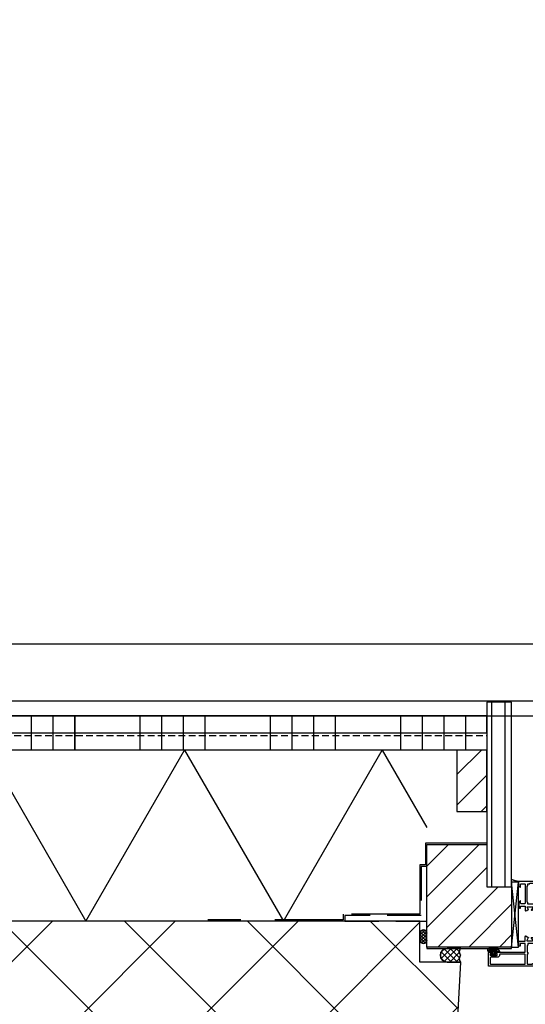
# Model space of a CAD drawing. Header units: millimetres. Extents: x 111285 to 237437, y -9513 to 52045.
# Tile 22 of 117: x 133689 to 134059, y 372 to 1092. Entities that reach past the tile are written whole.
import ezdxf

# ---------------------------------------------------------------- set-up
doc = ezdxf.new("R2010")
doc.units = ezdxf.units.MM
doc.header["$LTSCALE"] = 100
doc.linetypes.add('CENTER', pattern=[50.8, 31.75, -6.35, 6.35, -6.35])
doc.linetypes.add('DASHED', pattern=[0.75, 0.5, -0.25])
doc.layers.get('0').update_dxf_attribs({"color": 252})
for name, color, linetype in [('0-acceering', 252, 'Continuous'), ('0-afwerking', 252, 'Continuous'), ('0-arc-wanden', 252, 'Continuous'), ('0-binnenwanden', 252, 'Continuous'), ('0-BUITENKOZIJNEN', 252, 'Continuous'), ('0-constructie', 252, 'Continuous'), ('0-HOOFDSTRAMIEN', 1, 'CENTER'), ('0-ISOLATIE', 252, 'Continuous'), ('0-METSTU', 252, 'Continuous'), ('_32--BINNENKOZIJN', 1, 'Continuous')]:
    doc.layers.add(name, color=color, linetype=linetype)
doc.layers.add('X-ref binnenlijn', color=252, linetype='Continuous', plot=False)
doc.linetypes.add('ZIGZAG', pattern='A,0.00254,-5.08,[131,ltypeshp.shx,S=5.08,R=0,X=-5.08,Y=0],-10.16,[131,ltypeshp.shx,S=5.08,R=180,X=5.08,Y=0],-5.08', length=20.32254)

# ---------------------------------------------------------------- blocks, each defined once
blk = doc.blocks.new('U-STRAMIEN')
at = {"layer": '0-HOOFDSTRAMIEN', "ltscale": 0.3}
blk.add_lwpolyline([(-5000, 0), (68000, 0)], dxfattribs=at)
blk = doc.blocks.new('S 12')
at = {"layer": '_32--BINNENKOZIJN'}
blk.add_lwpolyline([(-52.5, 56.63), (-52.5, 1144.8)], dxfattribs=at)
blk.add_arc((-52.5, 44.13), 1100.66, 90, 180.73583, dxfattribs=at)
blk = doc.blocks.new('P-71191BLOCK')
at = {"layer": '0-BUITENKOZIJNEN', "linetype": 'Continuous', "ltscale": 0.25}
blk.add_lwpolyline([(14.4, 46.39), (13.04, 45.6), (12.5, 45.6, -0.414214), (12.3, 45.8), (12.3, 49.6, -0.414214), (12.5, 49.8), (14.53, 48.96, 0.9366), (14.89, 48.78), (15.91, 50.55, 0.577375), (15.65, 51), (12.1, 51, -0.414214), (11.4, 51.7), (11.4, 54.2, -0.414214), (11.7, 54.5), (12.3, 54.5, 1), (12.3, 55.5), (9.1, 55.5, 0.412335), (8.3, 54.71, 0.416094), (8.5, 54.5), (9.7, 54.5, -0.414214), (9.9, 54.3), (9.9, 51.5, -0.414214), (9.4, 51), (-3.91, 51, -0.410557), (-4.41, 51.49), (-4.6, 67), (-4.6, 69.5, -0.414214), (-4.1, 70), (-3.2, 70, -0.414214), (-3, 69.8), (-3, 68.9, 1), (-2.2, 68.9), (-2.2, 72, 0.414214), (-2.7, 72.5), (-3, 72.5, 0.414214), (-3.2, 72.3), (-3.2, 71.7, -0.414214), (-3.7, 71.2), (-4.3, 71.2, -0.414214), (-4.8, 71.7), (-4.8, 76.3, -0.414214), (-4.3, 76.8), (-3.7, 76.8, -0.414214), (-3.2, 76.3), (-3.2, 75.7, 0.414214), (-3, 75.5), (-2.7, 75.5, 0.414214), (-2.2, 76), (-2.2, 77.5, 0.414214), (-2.7, 78), (-5.7, 78, 0.414214), (-6.2, 77.5), (-6.2, 0.5, 0.414214), (-5.7, 0), (3.5, 0, 0.414214), (4, 0.5), (4, 2, 0.414214), (3.5, 2.5), (3.4, 2.5, 0.414214), (3.2, 2.3), (3.2, 2, -1), (1.6, 2), (1.6, 6, -1), (3.2, 6), (3.2, 5.7, 0.414214), (3.4, 5.5), (3.5, 5.5, 0.414214), (4, 6), (4, 26.5, -0.414214), (4.5, 27), (10, 27, -0.414214), (10.5, 26.5), (10.5, 23.4, -0.414214), (10.3, 23.2), (8.7, 23.2, 0.414214), (8.5, 23, 0.414214), (9.3, 22.2), (11.6, 22.2, 0.414214), (12.1, 22.7), (12.1, 26.8, -0.414214), (12.3, 27), (15.65, 27, 0.577351), (15.91, 27.45), (14.89, 29.22, 0.936617), (14.53, 29.04), (12.5, 28.2, -0.414214), (12.3, 28.4), (12.3, 32.2, -0.414214), (12.5, 32.4), (13.04, 32.4), (14.4, 31.61, 0.999993), (14.8, 31.61), (14.8, 31.96, 0.267949), (13.3, 34.56), (12.8, 34.85, -0.267949), (12.3, 35.71), (12.3, 42.29, -0.267949), (12.8, 43.15), (13.3, 43.44, 0.267949), (14.8, 46.04), (14.8, 46.39, 0.999992)], format="xyb", close=True, dxfattribs=at)
at = {"layer": '0-BUITENKOZIJNEN', "linetype": 'Continuous'}
for points in [[(-4.8, 28.9), (-4.8, 32.11, -0.414214), (-4.6, 32.31), (-4.4, 32.31, 0.414214), (-4.2, 32.51), (-4.2, 33.6, 0.414214), (-4.4, 33.8), (-4.6, 33.8, -0.414214), (-4.8, 34), (-4.8, 47.5, -0.414214), (-4.6, 47.7), (-4.4, 47.7, 0.414214), (-4.2, 47.9), (-4.2, 49, -0.414214), (-4, 49.2), (-2.9, 49.2, 0.414214), (-2.7, 49.4, -0.414214), (-2.5, 49.6), (8.79, 49.6, -0.414214), (8.99, 49.4, 0.414214), (9.19, 49.2), (10.3, 49.2, -0.414214), (10.5, 49), (10.5, 29, -0.414214), (10.3, 28.8), (9.2, 28.8, 0.414214), (9, 28.6, -0.414214), (8.8, 28.4), (4.2, 28.4, -0.414214), (4, 28.6, 0.414214), (3.8, 28.8), (2.8, 28.8, 0.414214), (2.6, 28.6, -0.414214), (2.4, 28.4), (-4.3, 28.4, -0.414214)], [(-0.1, 1.4), (-4.3, 1.4, -0.414214), (-4.8, 1.9), (-4.8, 26.5, -0.414214), (-4.3, 27), (2.1, 27, -0.414214), (2.6, 26.5), (2.6, 8.7, -0.414214), (2.1, 8.2), (1.9, 8.2, 0.414214), (0.4, 6.7), (0.4, 1.9, -0.414214)]]:
    blk.add_lwpolyline(points, format="xyb", close=True, dxfattribs=at)
blk = doc.blocks.new('P-70157BLOCK')
at = {"layer": '0-BUITENKOZIJNEN', "linetype": 'Continuous'}
for points in [[(14.5, 4.8, -0.536675), (14.32, 5.08, -0.301511), (16.16, 6.3), (18, 6.3, -0.414214), (18.5, 5.8), (18.5, -27.2, -0.414214), (18, -27.7), (16.16, -27.7, -0.301511), (14.32, -26.48, -0.536675), (14.5, -26.2), (16.2, -26.2, 0.414214), (16.7, -25.7), (16.7, -23.2, 0.414214), (16.2, -22.7), (2.7, -22.7, 0.414214), (2.2, -23.2), (2.2, -25.7, 0.414214), (2.7, -26.2), (4.1, -26.2, -0.553992), (4.28, -26.49, -0.287008), (2.66, -27.5), (-0.1, -27.5, -0.414214), (-1.1, -26.5), (-1.1, -26.4, -0.414214), (-0.9, -26.2), (0.3, -26.2, 0.414214), (0.5, -26), (0.5, -23.4, 0.414214), (-0.2, -22.7), (-0.2, -22.7), (-2.87, -22.7), (-2.87, -22.7, -0.57735), (-3.13, -22.25), (-2.76, -21.62), (-2.13, -20.52, -1), (-1.76, -20.67), (-0.28, -21.29, 0.534511), (0, -21.1), (0, -21.1), (0, -17.5, 0.414214), (-0.2, -17.3), (-0.74, -17.3), (-0.74, -17.3), (-2.1, -18.09, -1.077346), (-2.5, -18.12), (-2.5, -17.74, -0.267949), (-1, -15.14), (-1, -15.14), (-0.5, -14.85, 0.267949), (0, -13.99), (0, -10.7), (0, -10.7), (0, -7.42, 0.267949), (-0.5, -6.55), (-0.5, -6.55), (-1, -6.26, -0.267949), (-2.5, -3.66), (-2.5, -3.66), (-2.5, -3.28, -1.077346), (-2.1, -3.31), (-0.74, -4.1), (-0.2, -4.1, 0.414214), (0, -3.9), (0, -3.9), (0, -0.3), (0, -0.3, 0.534511), (-0.28, -0.11), (-1.76, -0.73), (-1.76, -0.73, -1), (-2.13, -0.88), (-2.13, -0.88), (-2.76, 0.22), (-2.76, 0.22), (-3.13, 0.85, -0.57735), (-2.87, 1.3), (-2.87, 1.3), (-0.2, 1.3, 0.414214), (0.5, 2), (0.5, 4.6, 0.414214), (0.3, 4.8), (-0.9, 4.8, -0.414214), (-1.1, 5), (-1.1, 5.1, -0.414214), (-0.1, 6.1), (2.66, 6.1, -0.287008), (4.28, 5.09, -0.553992), (4.1, 4.8), (2.7, 4.8, 0.414214), (2.2, 4.3), (2.2, 1.8, 0.414214), (2.7, 1.3), (16.2, 1.3, 0.414214), (16.7, 1.8), (16.7, 4.3, 0.414214), (16.2, 4.8)], [(17.1, -5.7), (17.1, -5.7), (17.1, -2.2), (17.1, -2.2, 0.414214), (16.9, -2, -0.414214), (16.7, -1.8), (16.7, -0.7), (16.7, -0.7, 0.414214), (16.5, -0.5), (15.4, -0.5, -0.414214), (15.2, -0.3, 0.414214), (15, -0.1), (3.5, -0.1), (3.5, -0.1, 0.414214), (3.3, -0.3, -0.414214), (3.1, -0.5), (2, -0.5, 0.414214), (1.8, -0.7), (1.8, -1.8), (1.8, -20.7), (1.8, -20.7, 0.414214), (2, -20.9), (3.1, -20.9, -0.414214), (3.3, -21.1, 0.414214), (3.5, -21.3), (15, -21.3, 0.414214), (15.2, -21.1), (15.2, -21.1, -0.414214), (15.4, -20.9), (15.4, -20.9), (16.5, -20.9, 0.414214), (16.7, -20.7), (16.7, -20.7), (16.7, -19.6), (16.7, -19.6, -0.414214), (16.9, -19.4), (16.9, -19.4, 0.414214), (17.1, -19.2), (17.1, -19.2)]]:
    blk.add_lwpolyline(points, format="xyb", close=True, dxfattribs=at)
blk = doc.blocks.new('SR2-horizontal')
at = {"ltscale": 0.1}
for p, q in [((315, -408), (315, -408)), ((320, -403), (330, -403)), ((330, -408), (330, -408)), ((302.5, -416.61), (302.5, -416.61)), ((330, -413), (320, -413)), ((372, -414), (367, -461.5)), ((367, -414), (372, -461.5)), ((367, -461.5), (367, -414)), ((367, -414), (372, -414)), ((372, -414), (372, -461.5)), ((300, -424.11), (300, -419.11)), ((305, -419.11), (305, -424.11)), ((302.5, -426.61), (302.5, -426.61)), ((372, -461.5), (367, -461.5))]:
    blk.add_line(p, q, dxfattribs=at)
for p, q in [((305, -414), (305, -413)), ((305, -413), (367, -413)), ((367, -414), (305, -414)), ((367, -413), (367, -414))]:
    blk.add_line(p, q)
at = {"linetype": 'DASHED', "ltscale": 0.5}
for p, q in [((245, -437), (245, -433)), ((245, -433), (305, -433)), ((301, -437), (245, -437)), ((301, -473), (301, -437)), ((305, -433), (305, -473)), ((305, -473), (301, -473))]:
    blk.add_line(p, q, dxfattribs=at)
at = {"linetype": 'DASHED', "ltscale": 0.1}
blk.add_line((-349, -568.5), (349, -568.5), dxfattribs=at)
at = {"linetype": 'Continuous'}
for points in [[(355.35, -409.31), (356.05, -409.19), (356.05, -408.79), (354.69, -408), (353.01, -408), (351.65, -408.79), (351.65, -409.19), (352.35, -409.31, -0.36397), (352.6, -409.6), (352.6, -409.9, -0.414214), (351.9, -410.6), (350.2, -410.6, 0.414214), (350, -410.8), (350, -410.8), (350, -410.8, 0.514348), (350.75, -413.4), (356.56, -413.4), (356.56, -413.4, 0.131652), (356.71, -413.36), (356.71, -413.36), (357.47, -412.92), (357.47, -412.92, 0.244142), (357.72, -412.53), (357.72, -412.53, 0.396233), (357.47, -412.21), (357.47, -412.21), (357.13, -412.15), (357.13, -412.15, 0.170304), (356.93, -412.19), (356.93, -412.19), (356.46, -412.46), (356.46, -412.46, -0.131652), (356.31, -412.5), (356.31, -412.5), (351.24, -412.5), (351.24, -412.5, -0.491631), (351.18, -412.43), (351.18, -412.43), (356.23, -412.4, 0.131652), (356.48, -412.33), (357.85, -411.54), (357.85, -411.54, 0.267949), (358.1, -411.11), (358.1, -411.11), (358.1, -410.8, 0.414214), (357.9, -410.6), (355.8, -410.6, -0.414214), (355.1, -409.9), (355.1, -409.6, -0.36397)], [(354.37, -408.98, 0.388879), (354.17, -408.8), (354.17, -408.8), (353.53, -408.8), (353.53, -408.8, 0.388879), (353.33, -408.98), (353.33, -408.98), (353.22, -410.28), (353.22, -410.28, 0.440011), (353.42, -410.5), (353.42, -410.5), (354.28, -410.5), (354.28, -410.5, 0.440011), (354.48, -410.28), (354.48, -410.28)], [(350.54, -411.3), (356.23, -411.3), (356.23, -411.3), (356.26, -411.33), (356.26, -411.33), (356.23, -411.3), (356.23, -411.3, -0.414214), (356.26, -411.33, -0.414214), (356.26, -411.33), (356.26, -411.47), (356.26, -411.47, -0.414214), (356.23, -411.5), (356.23, -411.5), (350.64, -411.5), (350.64, -411.5, 0.450354), (350.61, -411.53), (350.61, -411.53, 0.124641), (350.82, -412.07), (350.82, -412.07), (350.79, -412.12), (350.79, -412.12, -0.506575), (350.74, -412.12), (350.74, -412.12, -0.161858), (350.51, -411.4), (350.51, -411.4), (350.51, -411.33), (350.51, -411.33, -0.414214)]]:
    blk.add_lwpolyline(points, format="xyb", close=True, dxfattribs=at)
at = {"ltscale": 0.1}
for centre, radius, start, end in [((320, -408), 5, 90, 180), ((320, -408), 5, 180, 270), ((331.85, -405.5), 3.11, 126.55916, 233.44084), ((331.85, -410.5), 3.11, 126.55916, 233.44084), ((302.5, -419.11), 2.5, 90, 180), ((302.5, -419.11), 2.5, 0, 90), ((302.5, -424.11), 2.5, 180, 270), ((302.5, -424.11), 2.5, 270, 0)]:
    blk.add_arc(centre, radius, start, end, dxfattribs=at)
at = {"linetype": 'Continuous'}
blk.add_arc((374, -477.89), 15.97, 95.61782, 115.18659, dxfattribs=at)
at = {"layer": '0-acceering', "ltscale": 0.1}
for p, q in [((315.32, -406.24), (318.24, -403.32)), ((322.78, -413), (315.53, -405.76)), ((315.63, -410.42), (323.05, -403)), ((327.27, -413), (317.78, -403.52)), ((317.97, -412.57), (327.54, -403)), ((328.78, -410.02), (321.76, -403)), ((322.03, -413), (328.82, -406.21)), ((328.74, -405.5), (326.25, -403)), ((303.93, -417.06), (300, -420.99)), ((302.1, -416.64), (300.03, -418.71)), ((305, -420.85), (301.15, -417)), ((304.93, -418.54), (303.07, -416.68)), ((357.2, -458), (313.2, -414)), ((317.75, -412.47), (315.53, -410.25)), ((326.52, -413), (328.75, -410.77)), ((367, -445.35), (335.65, -414)), ((367, -422.9), (358.1, -414)), ((304.88, -418.35), (300, -423.23)), ((304.78, -425.12), (300, -420.34)), ((303.71, -426.3), (300, -422.59)), ((305, -423.09), (300.15, -418.25)), ((305, -420.48), (300.26, -425.22)), ((305, -422.72), (301.38, -426.34)), ((301.62, -426.45), (300.16, -424.99)), ((304.73, -425.23), (303.62, -426.34)), ((349, -472.25), (305, -428.25)), ((343.3, -489), (305, -450.7)), ((352.42, -593), (352.42, -458)), ((361.95, -593), (361.95, -458)), ((320.85, -489), (305, -473.15)), ((349, -539.61), (327, -517.61)), ((349, -517.15), (344.85, -513)), ((344.94, -558), (327, -540.06)), ((15.88, -570.5), (15.88, -558)), ((31.75, -570.5), (31.75, -558)), ((47.63, -570.5), (47.63, -558)), ((95.25, -570.5), (95.25, -558)), ((111.13, -570.5), (111.13, -558)), ((127, -570.5), (127, -558)), ((142.88, -570.5), (142.88, -558)), ((190.5, -570.5), (190.5, -558)), ((206.38, -570.5), (206.38, -558)), ((222.25, -570.5), (222.25, -558)), ((238.13, -570.5), (238.13, -558)), ((285.75, -570.5), (285.75, -558)), ((301.63, -570.5), (301.63, -558)), ((317.5, -570.5), (317.5, -558)), ((333.38, -570.5), (333.38, -558)), ((15.88, -583), (15.88, -570.5)), ((31.75, -583), (31.75, -570.5)), ((47.63, -583), (47.63, -570.5)), ((95.25, -583), (95.25, -570.5)), ((111.13, -583), (111.13, -570.5)), ((127, -583), (127, -570.5)), ((142.88, -583), (142.88, -570.5)), ((190.5, -583), (190.5, -570.5)), ((206.38, -583), (206.38, -570.5)), ((222.25, -583), (222.25, -570.5)), ((238.13, -583), (238.13, -570.5)), ((285.75, -583), (285.75, -570.5)), ((301.63, -583), (301.63, -570.5)), ((317.5, -583), (317.5, -570.5)), ((333.38, -583), (333.38, -570.5))]:
    blk.add_line(p, q, dxfattribs=at)
at = {"layer": '0-afwerking', "linetype": 'DASHED'}
for p, q in [((244, -434), (145, -434)), ((244, -438), (244, -434)), ((300, -438), (244, -438)), ((300, -474), (300, -438)), ((304, -474), (300, -474)), ((304, -490), (304, -474)), ((349, -490), (304, -490))]:
    blk.add_line(p, q, dxfattribs=at)
at = {"layer": '0-binnenwanden', "ltscale": 0.1}
for p, q in [((367, -414), (305, -414)), ((305, -414), (305, -489)), ((367, -458), (367, -414)), ((349, -489), (349, -458)), ((349, -458), (367, -458)), ((349, -593), (349, -458)), ((349, -458), (367, -458)), ((367, -458), (367, -593)), ((305, -489), (349, -489)), ((327, -558), (327, -513)), ((327, -513), (349, -513)), ((349, -513), (349, -558)), ((349, -558), (327, -558)), ((367, -593), (349, -593))]:
    blk.add_line(p, q, dxfattribs=at)
at = {"layer": '0-ISOLATIE', "ltscale": 0.1}
for p, q in [((-16.32, -558), (55.84, -433)), ((55.84, -433), (128.01, -558)), ((128.01, -558), (200.18, -433)), ((200.18, -433), (272.35, -558)), ((272.35, -558), (305, -501.45))]:
    blk.add_line(p, q, dxfattribs=at)
at = {"layer": '0-METSTU', "ltscale": 0.1}
for p, q in [((349, -558), (-349, -558)), ((349, -570.5), (349, -558)), ((-349, -570.5), (349, -570.5)), ((-349, -570.5), (349, -570.5)), ((349, -570.5), (349, -583)), ((349, -583), (-349, -583))]:
    blk.add_line(p, q, dxfattribs=at)
at = {"linetype": 'ZIGZAG', "ltscale": 0.25, "rotation": 270}
blk.add_blockref('P-71191BLOCK', (350, -406.2), dxfattribs=at)
at = {"linetype": 'ZIGZAG', "rotation": 270}
blk.add_blockref('P-70157BLOCK', (399.7, -443.5), dxfattribs=at)
blk = doc.blocks.new('onderlegger beganegrond')
at = {"layer": '0-arc-wanden', "ltscale": 0.1}
h = blk.add_hatch(dxfattribs=at)
h.set_pattern_fill('ANSI37', color=256, scale=20, style=0)
h.set_pattern_definition([(45, (3930, 594), (-44.9013, 44.9013), []), (135, (3930, 594), (-44.9013, -44.9013), [])])
h.paths.add_polyline_path([(7230, 403), (7200, 403), (7222, 0), (7838, 0), (7860, 403), (7830, 403), (7830, 433), (7230, 433)])
at = {"layer": '0-constructie', "ltscale": 10}
blk.add_lwpolyline([(7230, 403), (7200, 403), (7222, 0), (7838, 0), (7860, 403), (7830, 403), (7830, 433), (7230, 433)], close=True, dxfattribs=at)
at = {"layer": 'X-ref binnenlijn'}
blk.add_lwpolyline([(65120, 12574), (32630, 12574), (32630, 12638), (7405, 12638), (7405, 16138), (32630, 16138), (32630, 29144), (7405, 29144), (7405, 32644), (32630, 32644), (32630, 43805), (583, 43805), (583, 583), (43680, 583)], dxfattribs=at)
at = {"xscale": -1, "rotation": 180}
blk.add_blockref('SR2-horizontal', (7530, 0), dxfattribs=at)

msp = doc.modelspace()

# ---------------------------------------------------------------- linework, layer by layer
at = {"linetype": 'DASHED', "ltscale": 0.1}
msp.add_line((133333, 568.5), (134031, 568.5), dxfattribs=at)
at = {"linetype": 'DASHED', "ltscale": 0.5}
for p, q in [((133987, 473), (133983, 473)), ((133983, 473), (133983, 437)), ((133987, 433), (133987, 473)), ((133983, 437), (133927, 437)), ((133927, 437), (133927, 433)), ((133927, 433), (133987, 433))]:
    msp.add_line(p, q, dxfattribs=at)
at = {"ltscale": 0.1}
for p, q in [((134054, 414), (134049, 461.5)), ((134049, 414), (134054, 461.5)), ((134054, 461.5), (134049, 461.5)), ((134049, 461.5), (134049, 414)), ((134054, 414), (134054, 461.5)), ((133984.5, 426.61), (133984.5, 426.61)), ((133982, 424.11), (133982, 419.11)), ((133987, 419.11), (133987, 424.11)), ((133984.5, 416.61), (133984.5, 416.61)), ((134012, 413), (134002, 413)), ((134049, 414), (134054, 414)), ((133997, 408), (133997, 408)), ((134002, 403), (134012, 403)), ((134012, 408), (134012, 408))]:
    msp.add_line(p, q, dxfattribs=at)
for p, q in [((134049, 414), (133987, 414)), ((133987, 414), (133987, 413)), ((133987, 413), (134049, 413)), ((134049, 413), (134049, 414))]:
    msp.add_line(p, q)
at = {"linetype": 'Continuous'}
for points in [[(134037.35, 409.31), (134038.05, 409.19), (134038.05, 408.79), (134036.69, 408), (134035.01, 408), (134033.65, 408.79), (134033.65, 409.19), (134034.35, 409.31, 0.36397), (134034.6, 409.6), (134034.6, 409.9, 0.414214), (134033.9, 410.6), (134032.2, 410.6, -0.414214), (134032, 410.8), (134032, 410.8), (134032, 410.8, -0.514348), (134032.75, 413.4), (134038.55, 413.4), (134038.55, 413.4, -0.131652), (134038.7, 413.36), (134038.7, 413.36), (134039.47, 412.92), (134039.47, 412.92, -0.244142), (134039.72, 412.53), (134039.72, 412.53, -0.396233), (134039.47, 412.21), (134039.47, 412.21), (134039.13, 412.15), (134039.13, 412.15, -0.170304), (134038.93, 412.19), (134038.93, 412.19), (134038.46, 412.46), (134038.46, 412.46, 0.131652), (134038.31, 412.5), (134038.31, 412.5), (134033.24, 412.5), (134033.24, 412.5, 0.491631), (134033.18, 412.43), (134033.18, 412.43), (134038.23, 412.4, -0.131652), (134038.48, 412.33), (134039.85, 411.54), (134039.85, 411.54, -0.267949), (134040.1, 411.11), (134040.1, 411.11), (134040.1, 410.8, -0.414214), (134039.9, 410.6), (134037.8, 410.6, 0.414214), (134037.1, 409.9), (134037.1, 409.6, 0.36397)], [(134032.53, 411.3), (134038.22, 411.3), (134038.22, 411.3), (134038.25, 411.33), (134038.25, 411.33), (134038.22, 411.3), (134038.22, 411.3, 0.414214), (134038.25, 411.33, 0.414214), (134038.25, 411.33), (134038.25, 411.47), (134038.25, 411.47, 0.414214), (134038.22, 411.5), (134038.22, 411.5), (134032.64, 411.5), (134032.64, 411.5, -0.450354), (134032.61, 411.53), (134032.61, 411.53, -0.124641), (134032.82, 412.07), (134032.82, 412.07), (134032.79, 412.12), (134032.79, 412.12, 0.506575), (134032.74, 412.12), (134032.74, 412.12, 0.161858), (134032.5, 411.4), (134032.5, 411.4), (134032.5, 411.33), (134032.5, 411.33, 0.414214)], [(134036.37, 408.98, -0.388879), (134036.17, 408.8), (134036.17, 408.8), (134035.53, 408.8), (134035.53, 408.8, -0.388879), (134035.33, 408.98), (134035.33, 408.98), (134035.22, 410.28), (134035.22, 410.28, -0.440011), (134035.42, 410.5), (134035.42, 410.5), (134036.28, 410.5), (134036.28, 410.5, -0.440011), (134036.48, 410.28), (134036.48, 410.28)]]:
    msp.add_lwpolyline(points, format="xyb", close=True, dxfattribs=at)
msp.add_arc((134056, 477.89), 15.97, 244.81341, 264.38218, dxfattribs=at)
at = {"ltscale": 0.1}
for centre, radius, start, end in [((133984.5, 424.11), 2.5, 90, 180), ((133984.5, 424.11), 2.5, 360, 90), ((133984.5, 419.11), 2.5, 180, 270), ((133984.5, 419.11), 2.5, 270, 360), ((134002, 408), 5, 90, 180), ((134013.85, 410.5), 3.11, 126.55916, 233.44084), ((134002, 408), 5, 180, 270), ((134013.85, 405.5), 3.11, 126.55916, 233.44084)]:
    msp.add_arc(centre, radius, start, end, dxfattribs=at)
at = {"layer": '0-acceering', "ltscale": 0.1}
for p, q in [((134034.42, 593), (134034.42, 458)), ((134043.95, 593), (134043.95, 458)), ((133697.87, 583), (133697.87, 570.5)), ((133713.75, 583), (133713.75, 570.5)), ((133729.62, 583), (133729.62, 570.5)), ((133777.25, 583), (133777.25, 570.5)), ((133793.12, 583), (133793.12, 570.5)), ((133809, 583), (133809, 570.5)), ((133824.87, 583), (133824.87, 570.5)), ((133872.5, 583), (133872.5, 570.5)), ((133888.37, 583), (133888.37, 570.5)), ((133904.25, 583), (133904.25, 570.5)), ((133920.12, 583), (133920.12, 570.5)), ((133967.75, 583), (133967.75, 570.5)), ((133983.62, 583), (133983.62, 570.5)), ((133999.5, 583), (133999.5, 570.5)), ((134015.37, 583), (134015.37, 570.5)), ((133697.87, 570.5), (133697.87, 558)), ((133713.75, 570.5), (133713.75, 558)), ((133729.62, 570.5), (133729.62, 558)), ((133777.25, 570.5), (133777.25, 558)), ((133793.12, 570.5), (133793.12, 558)), ((133809, 570.5), (133809, 558)), ((133824.87, 570.5), (133824.87, 558)), ((133872.5, 570.5), (133872.5, 558)), ((133888.37, 570.5), (133888.37, 558)), ((133904.25, 570.5), (133904.25, 558)), ((133920.12, 570.5), (133920.12, 558)), ((133967.75, 570.5), (133967.75, 558)), ((133983.62, 570.5), (133983.62, 558)), ((133999.5, 570.5), (133999.5, 558)), ((134015.37, 570.5), (134015.37, 558)), ((134026.94, 558), (134009, 540.06)), ((134031, 539.61), (134009, 517.61)), ((134031, 517.15), (134026.84, 513)), ((134002.84, 489), (133987, 473.15)), ((134025.29, 489), (133987, 450.7)), ((134031, 472.25), (133987, 428.25)), ((134039.2, 458), (133995.2, 414)), ((134049, 445.35), (134017.65, 414)), ((133985.71, 426.3), (133982, 422.59)), ((133986.78, 425.12), (133982, 420.34)), ((133983.62, 426.45), (133982.16, 424.99)), ((133987, 420.48), (133982.26, 425.22)), ((133987, 422.72), (133983.38, 426.34)), ((133986.73, 425.23), (133985.62, 426.34)), ((133986.88, 418.35), (133982, 423.23)), ((133985.93, 417.06), (133982, 420.99)), ((133984.1, 416.64), (133982.03, 418.71)), ((133987, 423.09), (133982.15, 418.25)), ((133987, 420.85), (133983.15, 417)), ((133986.93, 418.54), (133985.07, 416.68)), ((134049, 422.9), (134040.1, 414)), ((134004.77, 413), (133997.53, 405.76)), ((133999.75, 412.47), (133997.53, 410.25)), ((133997.63, 410.42), (134005.05, 403)), ((134009.26, 413), (133999.78, 403.52)), ((133999.97, 412.57), (134009.54, 403)), ((134004.03, 413), (134010.82, 406.21)), ((134008.52, 413), (134010.75, 410.77)), ((133997.32, 406.24), (134000.24, 403.32)), ((134010.78, 410.02), (134003.75, 403)), ((134010.74, 405.5), (134008.24, 403))]:
    msp.add_line(p, q, dxfattribs=at)
at = {"layer": '0-afwerking', "linetype": 'DASHED'}
for p, q in [((134031, 490), (133986, 490)), ((133986, 490), (133986, 474)), ((133986, 474), (133982, 474)), ((133982, 474), (133982, 438)), ((133926, 434), (133827, 434)), ((133982, 438), (133926, 438)), ((133926, 438), (133926, 434))]:
    msp.add_line(p, q, dxfattribs=at)
at = {"layer": '0-binnenwanden', "ltscale": 0.1}
for p, q in [((134049, 593), (134031, 593)), ((134031, 593), (134031, 458)), ((134049, 458), (134049, 593)), ((134031, 558), (134009, 558)), ((134009, 558), (134009, 513)), ((134031, 513), (134031, 558)), ((134009, 513), (134031, 513)), ((133987, 414), (133987, 489)), ((133987, 489), (134031, 489)), ((134031, 489), (134031, 458)), ((134031, 458), (134049, 458)), ((134031, 458), (134049, 458)), ((134049, 458), (134049, 414)), ((134049, 414), (133987, 414))]:
    msp.add_line(p, q, dxfattribs=at)
at = {"layer": '0-BUITENKOZIJNEN', "linetype": 'Continuous'}
msp.add_lwpolyline([(134087.5, 462), (134054.5, 462, 0.414214), (134054, 461.5), (134054, 459.66, 0.301511), (134055.22, 457.82, 0.536675), (134055.5, 458), (134055.5, 459.7, -0.414214), (134056, 460.2), (134058.5, 460.2, -0.414214), (134059, 459.7), (134059, 446.2, -0.414214), (134058.5, 445.7), (134056, 445.7, -0.414214), (134055.5, 446.2), (134055.5, 447.6, 0.553992), (134055.21, 447.78, 0.287008), (134054.2, 446.16), (134054.2, 443.4, 0.414214), (134055.2, 442.4), (134055.3, 442.4, 0.414214), (134055.5, 442.6), (134055.5, 443.8, -0.414214), (134055.7, 444), (134058.3, 444, -0.414214), (134059, 443.3), (134059, 443.3), (134059, 440.63), (134059, 440.63, 0.57735), (134059.45, 440.37)], format="xyb", dxfattribs=at)
at = {"layer": '0-BUITENKOZIJNEN', "linetype": 'Continuous', "ltscale": 0.25}
msp.add_lwpolyline([(134109.5, 400), (134032.5, 400, -0.414214), (134032, 400.5), (134032, 409.7, -0.414214), (134032.5, 410.2), (134034, 410.2, -0.414214), (134034.5, 409.7), (134034.5, 409.6, -0.414214), (134034.3, 409.4), (134034, 409.4, 1), (134034, 407.8), (134038, 407.8, 1), (134038, 409.4), (134037.7, 409.4, -0.414214), (134037.5, 409.6), (134037.5, 409.7, -0.414214), (134038, 410.2), (134058.5, 410.2, 0.414214), (134059, 410.7), (134059, 416.2, 0.414214), (134058.5, 416.7), (134055.4, 416.7, 0.414214), (134055.2, 416.5), (134055.2, 414.9, -0.414214), (134055, 414.7, -0.414214), (134054.2, 415.5), (134054.2, 417.8, -0.414214), (134054.7, 418.3), (134058.8, 418.3, 0.414214), (134059, 418.5), (134059, 421.85, -0.577351), (134059.45, 422.11)], format="xyb", dxfattribs=at)
at = {"layer": '0-BUITENKOZIJNEN', "linetype": 'Continuous'}
msp.add_lwpolyline([(134033.4, 406.1), (134033.4, 401.9, 0.414214), (134033.9, 401.4), (134058.5, 401.4, 0.414214), (134059, 401.9), (134059, 408.3, 0.414214), (134058.5, 408.8), (134040.7, 408.8, 0.414214), (134040.2, 408.3), (134040.2, 408.1, -0.414214), (134038.7, 406.6), (134033.9, 406.6, 0.414214)], format="xyb", close=True, dxfattribs=at)
at = {"layer": '0-ISOLATIE', "ltscale": 0.1}
for p, q in [((133665.67, 558), (133737.84, 433)), ((133737.84, 433), (133810.01, 558)), ((133810.01, 558), (133882.18, 433)), ((133882.18, 433), (133954.35, 558)), ((133954.35, 558), (133987, 501.45))]:
    msp.add_line(p, q, dxfattribs=at)
at = {"layer": '0-METSTU', "ltscale": 0.1}
for p, q in [((134031, 583), (133333, 583)), ((134031, 570.5), (134031, 583)), ((133333, 570.5), (134031, 570.5)), ((133333, 570.5), (134031, 570.5)), ((134031, 570.5), (134031, 558)), ((134031, 558), (133333, 558))]:
    msp.add_line(p, q, dxfattribs=at)

# ---------------------------------------------------------------- block references
msp.add_blockref('onderlegger beganegrond', (126152, 0))
at = {"layer": '0-HOOFDSTRAMIEN'}
msp.add_blockref('U-STRAMIEN', (126482, 594), dxfattribs=at)
at = {"layer": '_32--BINNENKOZIJN', "rotation": 270}
msp.add_blockref('S 12', (133587, 583), dxfattribs=at)

doc.saveas('drawing.dxf')
